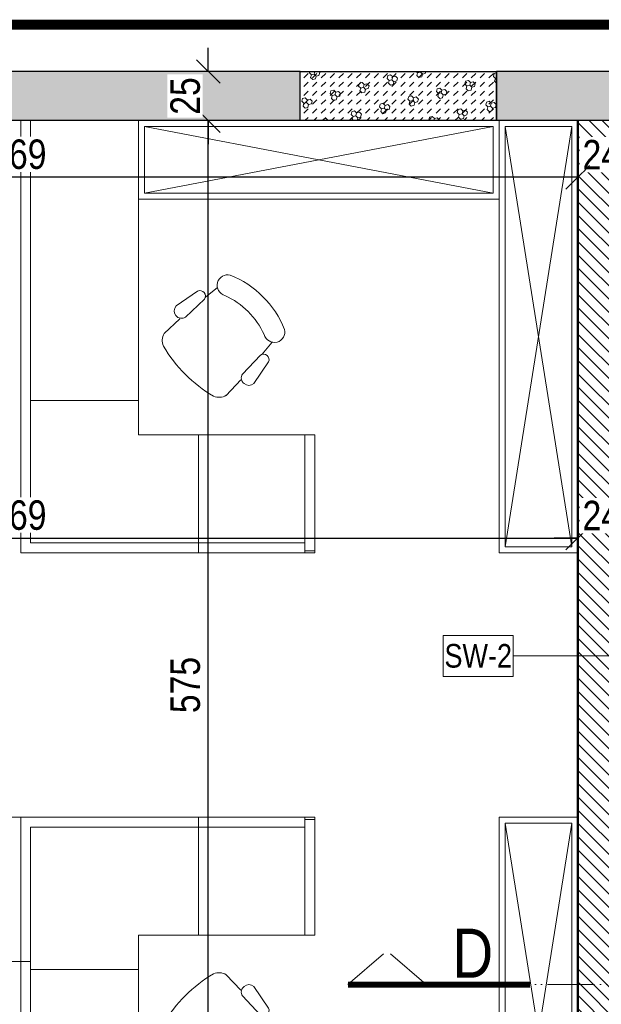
# Model space of a CAD drawing. Header units: millimetres. Extents: x 31175 to 52214, y -18116 to -5516.
# Tile 108 of 155: x 33954 to 34250, y -6857 to -6355. Entities that reach past the tile are written whole.
import ezdxf

# ---------------------------------------------------------------- set-up
doc = ezdxf.new("R2010")
doc.units = ezdxf.units.MM
doc.linetypes.add('ACAD_ISO03W100', pattern=[30, 12, -18])
doc.linetypes.add('ACAD_ISO05W100', pattern=[33, 24, -3, 0, -3, 0, -3])
doc.layers.get('Defpoints').update_dxf_attribs({"color": 6})
for name, color, linetype, lineweight in [('A-ciekie', 161, 'Continuous', 9), ('A-opis', 130, 'Continuous', 9), ('A-wymiar', 177, 'Continuous', 0), ('A_opis_warstw', 220, 'Continuous', 5), ('A_SCIANA_ISTN', 253, 'Continuous', 25), ('A_SCIANA_PROJ_KONSTRUKCJA', 3, 'Continuous', 50), ('A_SCINAN_PROJ_DZIALOWA', 5, 'Continuous', 30)]:
    doc.layers.add(name, color=color, linetype=linetype, lineweight=lineweight)
doc.layers.add('A-MEB', color=7, linetype='Continuous', lineweight=0, true_color=0x849491)
doc.layers.add('S_KRESKOWANIE_SC_ISTN', color=7, linetype='Continuous', lineweight=0, true_color=0x878787)
doc.styles.get("Standard").update_dxf_attribs({"font": 'ARIALN.TTF'})
doc.styles.add('wymiary', font='ARIALN.TTF')
doc.dimstyles.new('anka', dxfattribs={"dimtxt": 15, "dimasz": 12, "dimexe": 6, "dimexo": 0.0625, "dimgap": 4, "dimtad": 1, "dimdec": 0, "dimzin": 0, "dimdsep": 46, "dimtxsty": 'wymiary', "dimblk": 'OBLIQUE', "dimcen": 0.09, "dimclrt": 7, "dimadec": 0, "dimazin": 0, "dimtfac": 1, "dimtdec": 0, "dimtix": 1, "dimtofl": 0, "dimtmove": 0, "dimatfit": 3, "dimldrblk": 'OBLIQUE', "dimfxl": 6, "dimfxlon": 1, "dimtfill": 1, "dimtolj": 1, "dimtzin": 0, "dimarcsym": 0})

# ---------------------------------------------------------------- blocks, each defined once
blk = doc.blocks.new('krzesło')
at = {"layer": 'A-MEB'}
for p, q in [((6.28, 42.43), (-4.68, 34.85)), ((10.32, 39.21), (16.37, 44.21)), ((9.82, 38.22), (0.13, 29.06)), ((-10.71, 20.83), (-2.83, 28.34)), ((39.21, 10.32), (44.21, 16.37)), ((38.22, 9.82), (29.06, 0.13)), ((42.43, 6.28), (34.85, -4.68)), ((20.83, -10.71), (28.34, -2.83))]:
    blk.add_line(p, q, dxfattribs=at)
for centre, radius, start, end in [((21.62, 45.35), 5.37, 76.265, 254.6825), ((3.72, 3.72), 50.63, 22.2611, 67.7389), ((7.4, 39.77), 2.88, 327.2827, 112.7765), ((3.17, 3.17), 40.73, 24.7134, 65.2866), ((-1.83, 32.33), 3.81, 138.5132, 300.9932), ((-4.44, 17.14), 7.27, 149.5083, 202.5673), ((45.35, 21.62), 5.37, 195.3175, 13.735), ((51.83, 51.83), 73.3, 210.758, 239.242), ((39.77, 7.4), 2.88, 337.2235, 122.7173), ((32.33, -1.83), 3.81, 149.0068, 311.4868), ((17.14, -4.44), 7.27, 247.4327, 300.4917)]:
    blk.add_arc(centre, radius, start, end, dxfattribs=at)
blk = doc.blocks.new('_OBLIQUE')
at = {"color": 0, "linetype": 'ByBlock'}
blk.add_line((-0.5, -0.5), (0.5, 0.5), dxfattribs=at)
blk = doc.blocks.new('*D200')
at = {"layer": 'A-wymiar', "color": 0, "lineweight": -2, "transparency": 16777216}
for p, q in [((33668.14, -6613.43), (33668.14, -6625.43)), ((34237.51, -6613.43), (34237.51, -6625.43)), ((33668.14, -6619.43), (34237.51, -6619.43))]:
    blk.add_line(p, q, dxfattribs=at)
at = {"layer": 'Defpoints', "color": 0, "transparency": 16777216}
for p in [(34237.51, -6406.73), (33668.14, -6556.73), (34237.51, -6619.43)]:
    blk.add_point(p, dxfattribs=at)
at = {"layer": 'A-wymiar', "color": 0, "lineweight": -2, "transparency": 16777216, "xscale": 12, "yscale": 12, "zscale": 12, "rotation": 180}
blk.add_blockref('_OBLIQUE', (33668.14, -6619.43), dxfattribs=at)
at = {"layer": 'A-wymiar', "color": 0, "lineweight": -2, "transparency": 16777216, "xscale": 12, "yscale": 12, "zscale": 12}
blk.add_blockref('_OBLIQUE', (34237.51, -6619.43), dxfattribs=at)
at = {"layer": 'A-wymiar', "color": 7, "lineweight": 9, "transparency": 16777216, "insert": (33952.83, -6607.77), "char_height": 15, "attachment_point": 5, "style": 'wymiary', "bg_fill": 3, "box_fill_scale": 1.1, "bg_fill_color": 256, "bg_fill_true_color": 13158600, "bg_fill_transparency": 0}
blk.add_mtext('\\A1;569', dxfattribs=at)
blk = doc.blocks.new('*D201')
at = {"layer": 'A-wymiar', "color": 0, "lineweight": -2, "transparency": 16777216}
for p, q in [((34237.51, -6613.43), (34237.51, -6625.43)), ((34261.51, -6613.43), (34261.51, -6625.43)), ((34237.51, -6619.43), (34225.51, -6619.43)), ((34261.51, -6619.43), (34273.51, -6619.43))]:
    blk.add_line(p, q, dxfattribs=at)
at = {"layer": 'Defpoints', "color": 0, "transparency": 16777216}
for p in [(34237.51, -6406.73), (34261.51, -6406.73), (34261.51, -6619.43)]:
    blk.add_point(p, dxfattribs=at)
at = {"layer": 'A-wymiar', "color": 0, "lineweight": -2, "transparency": 16777216, "xscale": 12, "yscale": 12, "zscale": 12}
blk.add_blockref('_OBLIQUE', (34237.51, -6619.43), dxfattribs=at)
at = {"layer": 'A-wymiar', "color": 0, "lineweight": -2, "transparency": 16777216, "xscale": 12, "yscale": 12, "zscale": 12, "rotation": 180}
blk.add_blockref('_OBLIQUE', (34261.51, -6619.43), dxfattribs=at)
at = {"layer": 'A-wymiar', "color": 7, "lineweight": 9, "transparency": 16777216, "insert": (34249.51, -6607.9), "char_height": 15, "attachment_point": 5, "style": 'wymiary', "bg_fill": 3, "box_fill_scale": 1.1, "bg_fill_color": 256, "bg_fill_true_color": 13158600, "bg_fill_transparency": 0}
blk.add_mtext('\\A1;24', dxfattribs=at)
blk = doc.blocks.new('*D157')
at = {"layer": 'A-wymiar', "color": 0, "lineweight": -2, "transparency": 16777216}
for p, q in [((34055.46, -6406.73), (34043.46, -6406.73)), ((34049.46, -6981.73), (34049.46, -6406.73)), ((34055.46, -6981.73), (34043.46, -6981.73))]:
    blk.add_line(p, q, dxfattribs=at)
at = {"layer": 'Defpoints', "color": 0, "transparency": 16777216}
for p in [(34049.46, -6406.73), (34237.51, -6406.73), (34188.76, -6981.73)]:
    blk.add_point(p, dxfattribs=at)
at = {"layer": 'A-wymiar', "color": 0, "lineweight": -2, "transparency": 16777216, "xscale": 12, "yscale": 12, "zscale": 12}
for p, rotation in [((34049.46, -6406.73), 90), ((34049.46, -6981.73), 270)]:
    blk.add_blockref('_OBLIQUE', p, dxfattribs=dict(at, rotation=rotation))
at = {"layer": 'A-wymiar', "color": 7, "transparency": 16777216, "insert": (34037.84, -6694.23), "char_height": 15, "attachment_point": 5, "rotation": 90, "style": 'wymiary', "bg_fill": 3, "box_fill_scale": 1.1, "bg_fill_color": 256, "bg_fill_true_color": 13158600, "bg_fill_transparency": 0}
blk.add_mtext('\\A1;575', dxfattribs=at)
blk = doc.blocks.new('*D412')
at = {"layer": 'A-wymiar', "color": 0, "lineweight": -2, "transparency": 16777216}
for p, q in [((34049.46, -6381.73), (34049.46, -6369.73)), ((34055.46, -6381.73), (34043.46, -6381.73)), ((34055.46, -6406.73), (34043.46, -6406.73)), ((34049.46, -6406.73), (34049.46, -6418.73))]:
    blk.add_line(p, q, dxfattribs=at)
at = {"layer": 'Defpoints', "color": 0, "transparency": 16777216}
for p in [(34049.46, -6381.73), (34196.26, -6381.73), (34237.51, -6406.73)]:
    blk.add_point(p, dxfattribs=at)
at = {"layer": 'A-wymiar', "color": 0, "lineweight": -2, "transparency": 16777216, "xscale": 12, "yscale": 12, "zscale": 12}
for p, rotation in [((34049.46, -6381.73), 270), ((34049.46, -6406.73), 90)]:
    blk.add_blockref('_OBLIQUE', p, dxfattribs=dict(at, rotation=rotation))
at = {"layer": 'A-wymiar', "color": 7, "transparency": 16777216, "insert": (34037.8, -6394.23), "char_height": 15, "attachment_point": 5, "rotation": 90, "style": 'wymiary', "bg_fill": 3, "box_fill_scale": 1.1, "bg_fill_color": 256, "bg_fill_true_color": 13158600, "bg_fill_transparency": 0}
blk.add_mtext('\\A1;25', dxfattribs=at)
blk = doc.blocks.new('*D180')
at = {"layer": 'A-wymiar', "color": 0, "lineweight": -2, "transparency": 16777216}
for p, q in [((34237.51, -6429.62), (34237.51, -6441.62)), ((34261.51, -6429.62), (34261.51, -6441.62)), ((34237.51, -6435.62), (34225.51, -6435.62)), ((34261.51, -6435.62), (34273.51, -6435.62))]:
    blk.add_line(p, q, dxfattribs=at)
at = {"layer": 'Defpoints', "color": 0, "transparency": 16777216}
for p in [(34237.51, -6406.73), (34261.51, -6406.73), (34237.51, -6435.62)]:
    blk.add_point(p, dxfattribs=at)
at = {"layer": 'A-wymiar', "color": 0, "lineweight": -2, "transparency": 16777216, "xscale": 12, "yscale": 12, "zscale": 12}
blk.add_blockref('_OBLIQUE', (34237.51, -6435.62), dxfattribs=at)
at = {"layer": 'A-wymiar', "color": 0, "lineweight": -2, "transparency": 16777216, "xscale": 12, "yscale": 12, "zscale": 12, "rotation": 180}
blk.add_blockref('_OBLIQUE', (34261.51, -6435.62), dxfattribs=at)
at = {"layer": 'A-wymiar', "color": 7, "transparency": 16777216, "insert": (34249.51, -6424.09), "char_height": 15, "attachment_point": 5, "style": 'wymiary', "bg_fill": 3, "box_fill_scale": 1.1, "bg_fill_color": 256, "bg_fill_true_color": 13158600, "bg_fill_transparency": 0}
blk.add_mtext('\\A1;24', dxfattribs=at)
blk = doc.blocks.new('*D463')
at = {"layer": 'A-wymiar', "color": 0, "lineweight": -2, "transparency": 16777216}
for p, q in [((33668.14, -6429.62), (33668.14, -6441.62)), ((34237.51, -6429.62), (34237.51, -6441.62)), ((34237.51, -6435.62), (33668.14, -6435.62))]:
    blk.add_line(p, q, dxfattribs=at)
at = {"layer": 'Defpoints', "color": 0, "transparency": 16777216}
for p in [(33668.14, -6406.73), (34237.51, -6406.73), (33668.14, -6435.62)]:
    blk.add_point(p, dxfattribs=at)
at = {"layer": 'A-wymiar', "color": 0, "lineweight": -2, "transparency": 16777216, "xscale": 12, "yscale": 12, "zscale": 12, "rotation": 180}
blk.add_blockref('_OBLIQUE', (33668.14, -6435.62), dxfattribs=at)
at = {"layer": 'A-wymiar', "color": 0, "lineweight": -2, "transparency": 16777216, "xscale": 12, "yscale": 12, "zscale": 12}
blk.add_blockref('_OBLIQUE', (34237.51, -6435.62), dxfattribs=at)
at = {"layer": 'A-wymiar', "color": 7, "transparency": 16777216, "insert": (33952.83, -6423.96), "char_height": 15, "attachment_point": 5, "style": 'wymiary', "bg_fill": 3, "box_fill_scale": 1.1, "bg_fill_color": 256, "bg_fill_true_color": 13158600, "bg_fill_transparency": 0}
blk.add_mtext('\\A1;569', dxfattribs=at)

msp = doc.modelspace()

# ---------------------------------------------------------------- hatches: boundary and pattern name
at = {"layer": 'A_SCIANA_PROJ_KONSTRUKCJA', "lineweight": 9, "true_color": 0x2ad533}
h = msp.add_hatch(dxfattribs=at)
h.set_pattern_fill('ANSI31', color=102, scale=1.5, angle=90)
h.paths.add_polyline_path([(34261.51, -6406.73), (34237.51, -6406.73), (34237.51, -6981.73), (34261.51, -6981.73)])
at = {"layer": 'A_SCINAN_PROJ_DZIALOWA', "lineweight": 9, "true_color": 0x27773c, "transparency": 33554610}
h = msp.add_hatch(dxfattribs=at)
h.set_pattern_fill('GAZOBETON S100 ISO 1J', color=97, pattern_type=2)
h.set_pattern_definition([(15, (-1.139, -4.25), (3.882286, 14.4888864), [1.46647, -13.53353]), (15, (0.657, -2.453), (3.882286, 14.4888864), [1.46647, -13.53353]), (15, (-1.796, -1.796), (3.882286, 14.4888864), [1.46647, -13.53353]), (15, (0, 0), (3.882286, 14.4888864), [1.46647, -13.53353]), (15, (-2.453, 0.657), (3.882286, 14.4888864), [1.46647, -13.53353]), (75, (-2.833, -0.759), (-10.6066007, 10.6066014), [1.46647, -13.53353]), (75, (-2.176, -3.213), (-10.6066007, 10.6066014), [1.46647, -13.53353]), (75, (-0.38, -1.417), (-10.6066007, 10.6066014), [1.46647, -13.53353]), (75, (0.278, -3.87), (-10.6066007, 10.6066014), [1.46647, -13.53353]), (75, (2.074, -2.074), (-10.6066007, 10.6066014), [1.46647, -13.53353]), (315, (-2.176, -3.213), (14.4888866, 3.882285), [1.46647, -13.53353]), (315, (-2.833, -0.759), (14.4888866, 3.882285), [1.46647, -13.53353]), (315, (-0.38, -1.417), (14.4888866, 3.882285), [1.46647, -13.53353]), (315, (1.417, 0.38), (14.4888866, 3.882285), [1.46647, -13.53353]), (315, (-1.037, 1.037), (14.4888866, 3.882285), [1.46647, -13.53353]), (45, (0, 0), (4e-16, 4.49012806), [3.175, -3.175])])
h.paths.add_polyline_path([(34196.26, -6381.73), (34096.26, -6381.73), (34096.26, -6406.73), (34196.26, -6406.73)])
at = {"layer": 'S_KRESKOWANIE_SC_ISTN', "transparency": 33554559}
h = msp.add_hatch(color=256, dxfattribs=at)
h.dxf.hatch_style = 1
h.paths.add_polyline_path([(34096.26, -6381.73), (33410.14, -6381.73), (33410.14, -6406.73), (33941.01, -6406.73), (33951.01, -6406.73), (33951.69, -6406.77), (33953.01, -6406.73), (34096.26, -6406.73)])
h = msp.add_hatch(color=256, dxfattribs=at)
h.dxf.hatch_style = 1
h.paths.add_polyline_path([(34574.51, -6381.73), (34196.26, -6381.73), (34196.26, -6406.73), (34531.51, -6406.73), (34531.51, -6833.73), (34557.5, -6833.73), (34560.51, -6833.73), (34560.51, -6601.73), (34574.51, -6601.73)])

# ---------------------------------------------------------------- linework, layer by layer
at = {"layer": 'A-MEB'}
for p, q in [((33954.01, -6626.89), (33954.01, -6406.73)), ((33959.09, -6406.73), (33959.09, -6621.81)), ((34014.05, -6406.73), (34014.05, -6566.85)), ((34014.05, -6549.37), (33959.09, -6549.37)), ((34103.72, -6566.85), (34014.05, -6566.85)), ((34044.53, -6566.85), (34044.53, -6621.81)), ((34098.64, -6566.85), (34098.64, -6621.81)), ((34103.72, -6566.85), (34103.72, -6626.89)), ((33959.09, -6621.81), (34098.64, -6621.81)), ((34044.53, -6621.81), (34044.53, -6626.89)), ((34098.64, -6621.81), (34098.64, -6626.89)), ((33954.01, -6626.89), (34103.72, -6626.89)), ((34098.64, -6625.81), (34103.72, -6625.81)), ((33954.01, -6761.56), (33804.31, -6761.56)), ((33954.01, -6981.73), (33954.01, -6761.56)), ((33954.01, -6981.73), (33954.01, -6761.56)), ((33954.01, -6761.56), (34103.72, -6761.56)), ((34044.53, -6766.64), (34044.53, -6761.56)), ((34098.64, -6766.64), (34098.64, -6761.56)), ((34098.64, -6762.64), (34103.72, -6762.64)), ((34103.72, -6821.6), (34103.72, -6761.56)), ((33959.09, -6981.73), (33959.09, -6766.64)), ((33959.09, -6766.64), (34098.64, -6766.64)), ((34044.53, -6821.6), (34044.53, -6766.64)), ((34098.64, -6821.6), (34098.64, -6766.64)), ((34014.05, -6981.73), (34014.05, -6821.6)), ((34103.72, -6821.6), (34014.05, -6821.6)), ((33948.93, -6835.08), (33954.01, -6835.08)), ((33959.09, -6835.08), (33954.01, -6835.08)), ((34014.05, -6839.08), (33959.09, -6839.08))]:
    msp.add_line(p, q, dxfattribs=at)
for points in [[(34014.05, -6406.73), (34197.51, -6406.73), (34197.51, -6446.73), (34014.05, -6446.73)], [(34237.51, -6406.73), (34237.51, -6626.89), (34197.51, -6626.89), (34197.51, -6406.73)], [(34017.05, -6409.73), (34194.51, -6409.73), (34194.51, -6443.73), (34017.05, -6443.73)], [(34234.51, -6409.73), (34234.51, -6623.89), (34200.51, -6623.89), (34200.51, -6409.73)], [(34237.51, -6981.73), (34237.51, -6761.56), (34197.51, -6761.56), (34197.51, -6981.73)], [(34234.51, -6978.73), (34234.51, -6764.56), (34200.51, -6764.56), (34200.51, -6978.73)]]:
    msp.add_lwpolyline(points, close=True, dxfattribs=at)
for points in [[(34017.05, -6443.73), (34194.51, -6409.73)], [(34017.05, -6409.73), (34194.51, -6443.73)], [(34200.51, -6409.73), (34234.51, -6623.89)], [(34234.51, -6409.73), (34200.51, -6623.89)], [(34200.51, -6978.73), (34234.51, -6764.56)], [(34234.51, -6978.73), (34200.51, -6764.56)]]:
    msp.add_lwpolyline(points, dxfattribs=at)
at = {"layer": 'A-opis', "color": 156, "linetype": 'ACAD_ISO03W100', "true_color": 0x0f468a, "const_width": 5}
msp.add_lwpolyline([(32546.51, -7006.73), (32546.51, -6357.85), (35344.05, -6357.85), (35344.05, -7084.53), (32740.01, -7084.53)], dxfattribs=at)
at = {"layer": 'A_SCIANA_ISTN'}
for p, q in [((34096.26, -6381.73), (33410.14, -6381.73)), ((34096.26, -6406.73), (34096.26, -6381.73)), ((34574.51, -6381.73), (34196.26, -6381.73)), ((34096.26, -6406.73), (33941.01, -6406.73))]:
    msp.add_line(p, q, dxfattribs=at)
msp.add_lwpolyline([(34531.51, -6833.73), (34531.51, -6406.73), (34196.26, -6406.73), (34196.26, -6381.73)], dxfattribs=at)
at = {"layer": 'A_SCIANA_PROJ_KONSTRUKCJA'}
msp.add_lwpolyline([(34237.51, -6406.73), (34237.51, -6981.73)], dxfattribs=at)
at = {"layer": 'A_SCINAN_PROJ_DZIALOWA'}
msp.add_lwpolyline([(34096.26, -6381.73), (34196.26, -6381.73), (34196.26, -6406.73), (34096.26, -6406.73)], close=True, dxfattribs=at)

# ---------------------------------------------------------------- block references
at = {"layer": 'A-ciekie', "xscale": -1, "rotation": 270}
msp.add_blockref('krzesło', (34037.79, -6535.97), dxfattribs=at)
at = {"layer": 'A-ciekie', "rotation": 270}
msp.add_blockref('krzesło', (34037.79, -6852.48), dxfattribs=at)

# ---------------------------------------------------------------- texts
at = {"layer": 'A-opis', "color": 156, "true_color": 0x0f468a, "char_height": 15, "attachment_point": 1, "style": 'wymiary'}
for s, width, insert in [('\\pi48.39;{\\LKORYTARZ}\\P\\pi65.647;6,75 m²', 188.6534, (33323.5, -6459.98)), ('\\pi5.9638;{\\LPOM. BIUROWE 3 OS.\\P\\pi12.952;DZIAŁ TECHNICZNY}\\P\\pi60.904;32,73 m²', 188.6534, (33743.52, -6704.68)), ('\\pi22.331;{\\LPOM. MONITORNIG SIECI}\\P\\pi92.415;20,80 m²', 251.8795, (33259.89, -6745.12))]:
    msp.add_mtext_dynamic_manual_height_columns(s, width=width, gutter_width=12.5, heights=[0], dxfattribs=dict(at, insert=insert))

# ---------------------------------------------------------------- next in the draw order: dimensions: what is measured, and where the dimension line sits
at = {"layer": 'A-wymiar', "lineweight": 9}
dim = msp.add_linear_dim(base=(34237.51, -6619.43), p1=(33668.14, -6556.73), p2=(34237.51, -6406.73), dimstyle='anka', override={"dimtmove": 1}, dxfattribs=at)
dim.commit()
dim.dimension.update_dxf_attribs({"geometry": '*D200', "text_midpoint": (33952.83, -6607.77)})

# ---------------------------------------------------------------- next in the draw order: dimensions: what is measured, and where the dimension line sits
dim = msp.add_linear_dim(base=(34261.51, -6619.43), p1=(34237.51, -6406.73), p2=(34261.51, -6406.73), dimstyle='anka', override={"dimtmove": 1}, dxfattribs=at)
dim.commit()
dim.dimension.update_dxf_attribs({"geometry": '*D201', "text_midpoint": (34249.51, -6607.9)})

# ---------------------------------------------------------------- next in the draw order: dimensions: what is measured, and where the dimension line sits
at = {"layer": 'A-wymiar'}
dim = msp.add_linear_dim(base=(34049.46, -6406.73), p1=(34188.76, -6981.73), p2=(34237.51, -6406.73), angle=90, dimstyle='anka', override={"dimtmove": 1}, dxfattribs=at)
dim.commit()
dim.dimension.update_dxf_attribs({"geometry": '*D157', "text_midpoint": (34037.84, -6694.23)})

# ---------------------------------------------------------------- next in the draw order: linework, layer by layer
at = {"layer": 'A-opis', "color": 212, "linetype": 'ACAD_ISO05W100', "true_color": 0xe01fda}
for points in [[(34120.57, -6846.8), (34140.45, -6829.57)], [(34160.33, -6846.8), (34140.45, -6829.57)], [(34777.26, -6846.8), (34142.03, -6846.8)]]:
    msp.add_lwpolyline(points, dxfattribs=at)
at = {"layer": 'A-opis', "color": 212, "true_color": 0xe01fda, "const_width": 3}
msp.add_lwpolyline([(34120.57, -6846.8), (34213.28, -6846.8)], dxfattribs=at)
at = {"layer": 'A_opis_warstw'}
for points in [[(34204.72, -6668.96), (34204.72, -6689.91), (34169.05, -6689.91), (34169.05, -6668.96), (34204.72, -6668.96)], [(34204.72, -6679.43), (34261.51, -6679.43)]]:
    msp.add_lwpolyline(points, dxfattribs=at)

# ---------------------------------------------------------------- next in the draw order: texts
at = {"layer": 'A-opis', "color": 212, "true_color": 0xe01fda, "insert": (34173.8, -6818.31), "char_height": 25, "attachment_point": 1}
msp.add_mtext_dynamic_manual_height_columns('D', width=15.8467, gutter_width=12.5, heights=[0], dxfattribs=at)
at = {"layer": 'A_opis_warstw', "insert": (34186.88, -6679.43), "char_height": 12, "attachment_point": 5}
msp.add_mtext_dynamic_manual_height_columns('SW-2', width=38.4706, gutter_width=12.5, heights=[0], dxfattribs=at)

# ---------------------------------------------------------------- next in the draw order: dimensions: what is measured, and where the dimension line sits
at = {"layer": 'A-wymiar'}
dim = msp.add_linear_dim(base=(34049.46, -6381.73), p1=(34237.51, -6406.73), p2=(34196.26, -6381.73), angle=90, dimstyle='anka', override={"dimtmove": 1}, dxfattribs=at)
dim.commit()
dim.dimension.update_dxf_attribs({"geometry": '*D412', "text_midpoint": (34037.8, -6394.23)})

# ---------------------------------------------------------------- next in the draw order: dimensions: what is measured, and where the dimension line sits
dim = msp.add_linear_dim(base=(34237.51, -6435.62), p1=(34261.51, -6406.73), p2=(34237.51, -6406.73), dimstyle='anka', override={"dimtmove": 1}, dxfattribs=at)
dim.commit()
dim.dimension.update_dxf_attribs({"geometry": '*D180', "text_midpoint": (34249.51, -6424.09)})

# ---------------------------------------------------------------- next in the draw order: dimensions: what is measured, and where the dimension line sits
dim = msp.add_linear_dim(base=(33668.14, -6435.62), p1=(34237.51, -6406.73), p2=(33668.14, -6406.73), dimstyle='anka', override={"dimtmove": 1}, dxfattribs=at)
dim.commit()
dim.dimension.update_dxf_attribs({"geometry": '*D463', "text_midpoint": (33952.83, -6423.96)})

doc.saveas('drawing.dxf')
